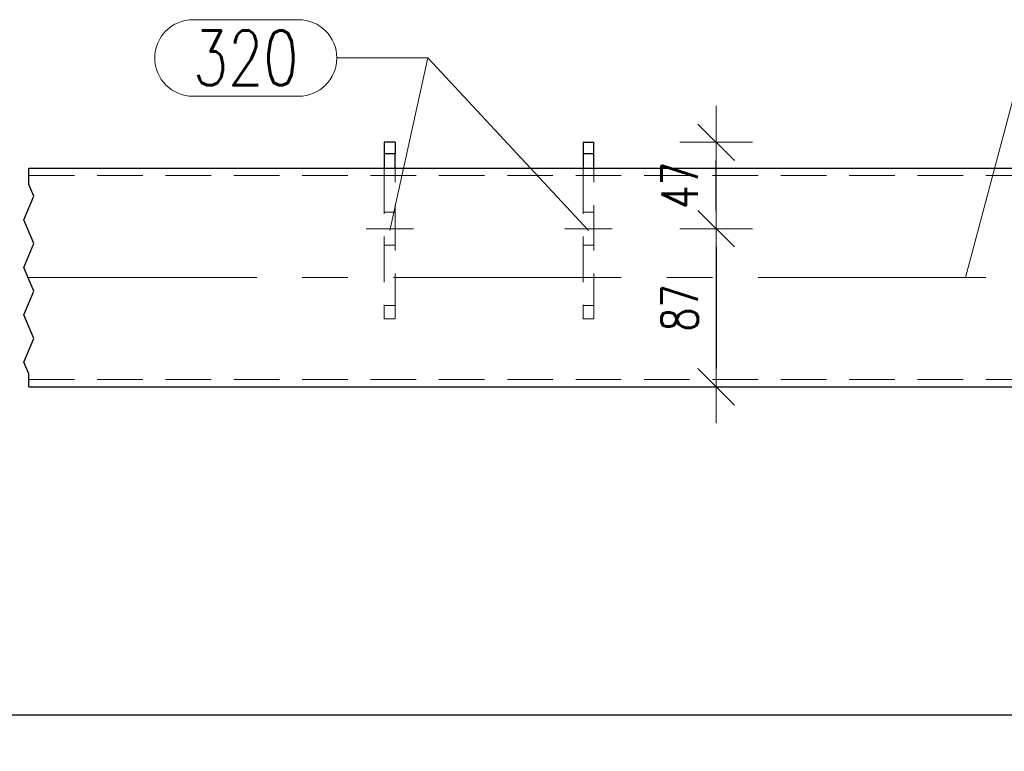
# Model space of a CAD drawing. Header units: millimetres. Extents: x -122 to 731, y 8645 to 9314.
# Tile 22 of 40: x 152 to 206, y 9108 to 9148. Entities that reach past the tile are written whole.
import ezdxf

# ---------------------------------------------------------------- set-up
doc = ezdxf.new("R2010")
doc.units = ezdxf.units.MM
doc.header["$LTSCALE"] = 10
doc.linetypes.add('HIDDEN', pattern=[0.375, 0.25, -0.125])
doc.linetypes.add('MITTE', pattern=[2, 1.25, -0.25, 0.25, -0.25])
doc.layers.get('Defpoints').update_dxf_attribs({"color": 1})
for name, color, linetype, lineweight in [('PS_DIM', 4, 'Continuous', 13), ('PS_Hidden', 2, 'HIDDEN', 9), ('PS_Mid', 5, 'MITTE', 15), ('PS_Pos', 1, 'Continuous', 15), ('PS_Shape', 161, 'Continuous', 30), ('PS_SOLID', 7, 'Continuous', 30)]:
    doc.layers.add(name, color=color, linetype=linetype, lineweight=lineweight)
doc.styles.add('simplex', font='simplex.shx', dxfattribs={"width": 0.75})
doc.dimstyles.new('1_10_GŁ_DS1-LS10', dxfattribs={"dimtxt": 2, "dimasz": 2, "dimexe": 2, "dimexo": 5, "dimgap": 1, "dimtad": 1, "dimjust": 4, "dimdec": 0, "dimlfac": 10, "dimtxsty": 'simplex', "dimblk1": 'NONE', "dimsah": 1, "dimcen": 2, "dimclrd": 256, "dimclre": 256, "dimclrt": 3, "dimadec": 1, "dimazin": 0, "dimtfac": 1, "dimtdec": 0, "dimtmove": 2, "dimatfit": 3, "dimfxl": 1, "dimarcsym": 0})
doc.dimstyles.new('1_10_PRZ', dxfattribs={"dimtxt": 2, "dimasz": 1, "dimexe": 2, "dimexo": 5, "dimgap": 1, "dimtad": 1, "dimdec": 0, "dimlfac": 10, "dimtxsty": 'simplex', "dimblk": 'dimznak', "dimcen": 2, "dimse1": 1, "dimse2": 1, "dimclrt": 3, "dimadec": 1, "dimazin": 0, "dimtfac": 1, "dimtdec": 0, "dimtix": 1, "dimtmove": 2, "dimatfit": 3, "dimldrblk": 'dim-grot', "dimfxl": 1, "dimarcsym": 0})

# ---------------------------------------------------------------- blocks, each defined once
blk = doc.blocks.new('*D178')
at = {"layer": 'Defpoints', "color": 0, "transparency": 16777216}
for p in [(26.054, 9127.826), (329.104, 9123.326), (329.104, 9109.826)]:
    blk.add_point(p, dxfattribs=at)
at = {"layer": 'PS_DIM', "lineweight": -2, "transparency": 16777216}
for p, q in [((26.054, 9122.826), (26.054, 9107.826)), ((329.104, 9118.326), (329.104, 9107.826)), ((26.054, 9109.826), (327.104, 9109.826))]:
    blk.add_line(p, q, dxfattribs=at)
at = {"layer": 'PS_DIM', "transparency": 16777216}
blk.add_solid([(327.104, 9110.159), (327.104, 9109.493), (329.104, 9109.826)], dxfattribs=at)
at = {"layer": 'PS_DIM', "color": 3, "transparency": 16777216, "insert": (327.084, 9113.346), "char_height": 2, "attachment_point": 5, "rotation": 90, "style": 'simplex'}
blk.add_mtext('7185', dxfattribs=at)
blk = doc.blocks.new('_None')
blk = doc.blocks.new('*D179')
at = {"layer": 'Defpoints', "color": 0, "transparency": 16777216}
for p in [(26.054, 9127.826), (339.104, 9123.326), (339.104, 9109.826)]:
    blk.add_point(p, dxfattribs=at)
at = {"layer": 'PS_DIM', "lineweight": -2, "transparency": 16777216}
for p, q in [((26.054, 9122.826), (26.054, 9107.826)), ((339.104, 9118.326), (339.104, 9107.826)), ((26.054, 9109.826), (337.104, 9109.826))]:
    blk.add_line(p, q, dxfattribs=at)
at = {"layer": 'PS_DIM', "transparency": 16777216}
blk.add_solid([(337.104, 9110.159), (337.104, 9109.493), (339.104, 9109.826)], dxfattribs=at)
at = {"layer": 'PS_DIM', "color": 3, "transparency": 16777216, "insert": (337.084, 9113.489), "char_height": 2, "attachment_point": 5, "rotation": 90, "style": 'simplex'}
blk.add_mtext('7285', dxfattribs=at)
blk = doc.blocks.new('*D180')
at = {"layer": 'Defpoints', "color": 0, "transparency": 16777216}
for p in [(26.054, 9127.826), (382.804, 9122.826), (382.804, 9109.826)]:
    blk.add_point(p, dxfattribs=at)
at = {"layer": 'PS_DIM', "lineweight": -2, "transparency": 16777216}
for p, q in [((26.054, 9122.826), (26.054, 9107.826)), ((382.804, 9117.826), (382.804, 9107.826)), ((26.054, 9109.826), (380.804, 9109.826))]:
    blk.add_line(p, q, dxfattribs=at)
at = {"layer": 'PS_DIM', "transparency": 16777216}
blk.add_solid([(380.804, 9110.159), (380.804, 9109.493), (382.804, 9109.826)], dxfattribs=at)
at = {"layer": 'PS_DIM', "color": 3, "transparency": 16777216, "insert": (380.784, 9113.489), "char_height": 2, "attachment_point": 5, "rotation": 90, "style": 'simplex'}
blk.add_mtext('8602', dxfattribs=at)
blk = doc.blocks.new('dimznak')
at = {"color": 0}
for points in [[(0, 2), (0, -2)], [(-2, 0), (2, 0)]]:
    blk.add_lwpolyline(points, dxfattribs=at)
at = {"color": 2}
blk.add_lwpolyline([(1, 1), (-1, -1)], dxfattribs=at)
blk = doc.blocks.new('*D188')
at = {"layer": 'Defpoints', "color": 0, "transparency": 16777216}
for p in [(183.454, 9141.245), (190.157, 9141.245), (184.454, 9136.505)]:
    blk.add_point(p, dxfattribs=at)
at = {"layer": 'PS_DIM', "color": 0, "lineweight": -2, "transparency": 16777216}
blk.add_line((190.157, 9137.505), (190.157, 9140.245), dxfattribs=at)
for p, rotation in [((190.157, 9141.245), 90), ((190.157, 9136.505), 270)]:
    blk.add_blockref('dimznak', p, dxfattribs=dict(at, rotation=rotation))
at = {"layer": 'PS_DIM', "color": 3, "transparency": 16777216, "insert": (188.157, 9138.875), "char_height": 2, "attachment_point": 5, "rotation": 90, "style": 'simplex'}
blk.add_mtext('47', dxfattribs=at)
blk = doc.blocks.new('dim-grot')
blk.add_hatch(color=256).paths.add_polyline_path([(0, 0), (-2, 0.5), (-2, -0.5)])
blk.add_lwpolyline([(0, 0), (-2, 0.5), (-2, -0.5), (0, 0)])
blk = doc.blocks.new('*D273')
at = {"layer": 'Defpoints', "color": 0, "transparency": 16777216}
for p in [(190.157, 9136.505), (190.157, 9127.826), (190.157, 9127.826)]:
    blk.add_point(p, dxfattribs=at)
at = {"layer": 'PS_DIM', "color": 0, "lineweight": -2, "transparency": 16777216}
blk.add_line((190.157, 9135.505), (190.157, 9128.826), dxfattribs=at)
for p, rotation in [((190.157, 9136.505), 90), ((190.157, 9127.826), 270)]:
    blk.add_blockref('dimznak', p, dxfattribs=dict(at, rotation=rotation))
at = {"layer": 'PS_DIM', "color": 3, "transparency": 16777216, "insert": (188.157, 9132.165), "char_height": 2, "attachment_point": 5, "rotation": 90, "style": 'simplex'}
blk.add_mtext('87', dxfattribs=at)
blk = doc.blocks.new('*X390')
at = {"color": 1}
for p, q in [((152.454, 9138.934), (152.454, 9139.826)), ((152.729, 9138.284), (152.454, 9138.934)), ((152.179, 9136.984), (152.729, 9138.284)), ((152.729, 9135.684), (152.179, 9136.984)), ((152.179, 9134.383), (152.729, 9135.684)), ((152.729, 9133.083), (152.179, 9134.383)), ((152.179, 9131.783), (152.729, 9133.083)), ((152.729, 9130.482), (152.179, 9131.783)), ((152.179, 9129.182), (152.729, 9130.482)), ((152.454, 9128.532), (152.179, 9129.182)), ((152.454, 9127.826), (152.454, 9128.532))]:
    blk.add_line(p, q, dxfattribs=at)
at = {"layer": 'PS_Hidden', "color": 2, "linetype": 'HIDDEN'}
for p, q in [((171.954, 9139.826), (171.954, 9131.553)), ((172.554, 9131.553), (172.554, 9139.826)), ((182.854, 9139.826), (182.854, 9131.553)), ((183.454, 9131.553), (183.454, 9139.826)), ((152.454, 9139.426), (255.204, 9139.426)), ((172.554, 9137.405), (171.954, 9137.405)), ((182.854, 9137.405), (183.454, 9137.405)), ((172.554, 9135.605), (171.954, 9135.605)), ((182.854, 9135.605), (183.454, 9135.605)), ((172.554, 9132.296), (171.954, 9132.296)), ((182.854, 9132.296), (183.454, 9132.296)), ((171.954, 9131.553), (172.554, 9131.553)), ((182.854, 9131.553), (183.454, 9131.553)), ((152.454, 9128.226), (255.204, 9128.226))]:
    blk.add_line(p, q, dxfattribs=at)
at = {"layer": 'PS_Mid', "color": 5, "linetype": 'MITTE'}
for p, q in [((170.954, 9136.505), (173.554, 9136.505)), ((184.454, 9136.505), (181.854, 9136.505)), ((152.454, 9133.826), (255.204, 9133.826))]:
    blk.add_line(p, q, dxfattribs=at)
at = {"layer": 'PS_SOLID', "color": 7, "linetype": 'Continuous'}
for p, q in [((171.954, 9141.245), (171.954, 9140.604)), ((172.554, 9141.245), (171.954, 9141.245)), ((172.554, 9141.245), (172.554, 9140.604)), ((182.854, 9141.245), (183.454, 9141.245)), ((182.854, 9141.245), (182.854, 9140.604)), ((183.454, 9140.604), (183.454, 9141.245)), ((171.954, 9140.604), (171.954, 9139.826)), ((172.554, 9140.604), (171.954, 9140.604)), ((172.554, 9139.826), (172.554, 9140.604)), ((182.854, 9140.604), (182.854, 9139.826)), ((183.454, 9140.604), (182.854, 9140.604)), ((183.454, 9139.826), (183.454, 9140.604)), ((152.454, 9139.826), (255.204, 9139.826)), ((152.454, 9127.826), (255.204, 9127.826))]:
    blk.add_line(p, q, dxfattribs=at)
blk = doc.blocks.new('*X391')
at = {"color": 1}
for p, q in [((220.002, 9145.608), (211.41, 9145.608)), ((211.41, 9145.608), (211.41, 9141.408)), ((220.002, 9141.408), (220.002, 9145.608)), ((203.829, 9133.826), (206.41, 9143.508)), ((206.41, 9143.508), (211.41, 9143.508)), ((211.41, 9141.408), (220.002, 9141.408))]:
    blk.add_line(p, q, dxfattribs=at)
at = {"color": 2, "style": 'simplex', "width": 0.75}
blk.add_text('311', height=3, dxfattribs=at).set_placement((213.51, 9142.008))
blk = doc.blocks.new('*X392')
at = {"color": 1}
for p, q in [((161.463, 9147.974), (167.249, 9147.974)), ((169.349, 9145.874), (174.349, 9145.874)), ((183.154, 9136.399), (174.349, 9145.874)), ((161.463, 9143.774), (167.249, 9143.774))]:
    blk.add_line(p, q, dxfattribs=at)
for centre, start, end in [((161.463, 9145.874), 90, 270), ((167.249, 9145.874), 270, 90)]:
    blk.add_arc(centre, 2.1, start, end, dxfattribs=at)
at = {"color": 2, "style": 'simplex', "width": 0.75}
blk.add_text('320', height=3, dxfattribs=at).set_placement((161.463, 9144.374))
blk = doc.blocks.new('*X394')
at = {"color": 1}
for p, q in [((161.463, 9147.974), (167.249, 9147.974)), ((169.349, 9145.874), (174.349, 9145.874)), ((172.254, 9136.399), (174.349, 9145.874)), ((161.463, 9143.774), (167.249, 9143.774))]:
    blk.add_line(p, q, dxfattribs=at)
for centre, start, end in [((161.463, 9145.874), 90, 270), ((167.249, 9145.874), 270, 90)]:
    blk.add_arc(centre, 2.1, start, end, dxfattribs=at)
at = {"color": 2, "style": 'simplex', "width": 0.75}
blk.add_text('320', height=3, dxfattribs=at).set_placement((161.463, 9144.374))

msp = doc.modelspace()

# ---------------------------------------------------------------- block references
at = {"layer": 'PS_Pos'}
for name in ['*X392', '*X394', '*X391']:
    msp.add_blockref(name, (0, 0), dxfattribs=at)
at = {"layer": 'PS_Shape', "color": 232}
msp.add_blockref('*X390', (0, 0), dxfattribs=at)

# ---------------------------------------------------------------- dimensions: what is measured, and where the dimension line sits
at = {"layer": 'PS_DIM'}
for base, p1, p2, picture, middle in [((190.157, 9141.245), (184.454, 9136.505), (183.454, 9141.245), '*D188', (188.157, 9138.875)), ((190.157, 9127.826), (190.157, 9136.505), (190.157, 9127.826), '*D273', (188.157, 9132.165))]:
    dim = msp.add_linear_dim(base=base, p1=p1, p2=p2, angle=90, dimstyle='1_10_PRZ', dxfattribs=at)
    dim.commit()
    dim.dimension.update_dxf_attribs({"geometry": picture, "text_midpoint": middle})
for base, p2, text, picture, middle in [((329.104, 9109.826), (329.104, 9123.326), '7185', '*D178', (327.084, 9113.346)), ((339.104, 9109.826), (339.104, 9123.326), '7285', '*D179', (337.084, 9113.489)), ((382.804, 9109.826), (382.804, 9122.826), '8602', '*D180', (380.784, 9113.489))]:
    dim = msp.add_linear_dim(base=base, p1=(26.054, 9127.826), p2=p2, text=text, dimstyle='1_10_GŁ_DS1-LS10', dxfattribs=at)
    dim.commit()
    dim.dimension.update_dxf_attribs({"geometry": picture, "text_midpoint": middle, "dimtype": 128, "text_rotation": 90})

doc.saveas('drawing.dxf')
